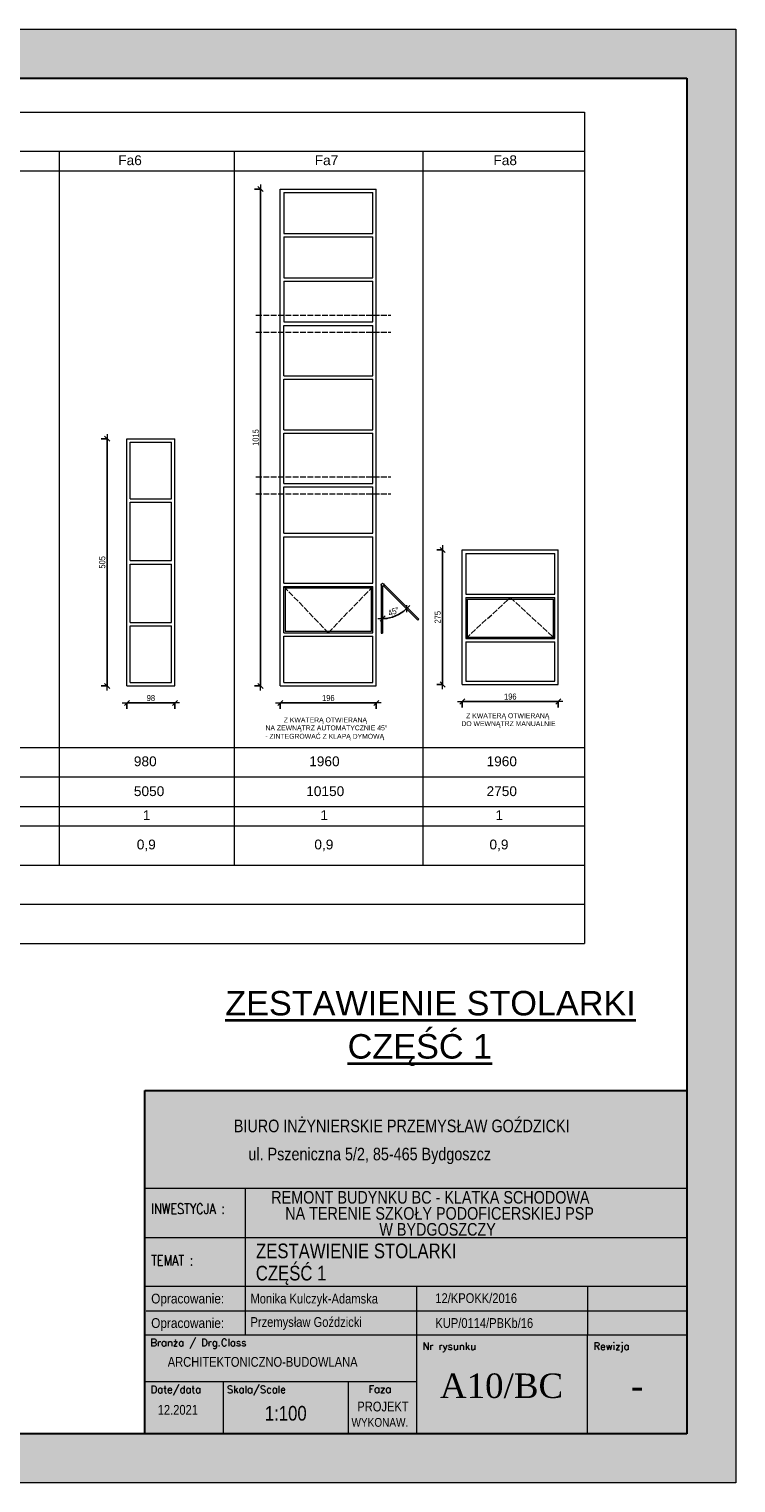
# Model space of a CAD drawing. Header units: inches. Extents: x 79955 to 104013, y -164055 to -55584.
# Tile 3 of 3: x 82719 to 84163, y -160875 to -157905. Entities that reach past the tile are written whole.
import ezdxf
from ezdxf.enums import TextEntityAlignment as Align

# ---------------------------------------------------------------- set-up
doc = ezdxf.new("R2010")
doc.units = ezdxf.units.IN
doc.header["$MEASUREMENT"] = 0
doc.linetypes.add('ACAD_ISO02W100', pattern=[15, 12, -3])
doc.layers.get('0').update_dxf_attribs({"lineweight": 18})
doc.layers.get('Defpoints').update_dxf_attribs({"lineweight": 18})
for name, color, linetype, lineweight in [('Cienka', 7, 'Continuous', 18), ('M_Teksty duże', 3, 'Continuous', 35), ('Niewidoczne', 160, 'ACAD_ISO02W100', 18), ('PG_WIDOKOWE_CIENKIE', 1, 'Continuous', 18), ('Przekrojowa', 60, 'Continuous', 18), ('TABC', 1, 'Continuous', 18), ('TABELKA', 7, 'Continuous', 18), ('tekst', 80, 'Continuous', 18)]:
    doc.layers.add(name, color=color, linetype=linetype, lineweight=lineweight)
doc.styles.add('BIKTS', font='bikromsw.shx', dxfattribs={"width": 0.85})
doc.styles.add('BIKWYM', font='BIKROMSW.SHX', dxfattribs={"width": 0.8})
doc.styles.add('MCAD_TD', font='arial.ttf')
doc.styles.add('ROMANC', font='times.ttf', dxfattribs={"height": 20})
doc.styles.add('ROMANS', font='bikromsw.shx', dxfattribs={"width": 0.8})
doc.styles.add('SIMPLEX', font='SIMPLEX')
doc.styles.get("Standard").update_dxf_attribs({"font": 'arial.ttf'})
doc.dimstyles.new('BA_KR_50', dxfattribs={"dimscale": 0.5, "dimtxt": 25, "dimasz": 1.666667, "dimexe": 24, "dimexo": 0, "dimgap": 0, "dimtad": 0, "dimdec": 1, "dimrnd": 0.5, "dimzin": 9, "dimdsep": 46, "dimtxsty": 'BIKWYM', "dimblk": 'WYM-KR', "dimcen": 0, "dimdle": 20, "dimclrd": 256, "dimclre": 256, "dimclrt": 7, "dimadec": 0, "dimazin": 0, "dimtfac": 0.033333, "dimtdec": 1, "dimtmove": 0, "dimatfit": 3, "dimldrblk": 'WYM-KR', "dimfxl": 40, "dimfxlon": 1, "dimtvp": 0.8, "dimtolj": 1, "dimarcsym": 0})

# ---------------------------------------------------------------- blocks, each defined once
blk = doc.blocks.new('A$C44d5f34b')
at = {"true_color": 0xffffff}
h = blk.add_hatch(color=7, dxfattribs=at)
h.dxf.hatch_style = 1
h.paths.add_polyline_path([(4200, 2970), (0, 2970), (0, 0), (4200, 0)])
h.paths.add_polyline_path([(300, 2870), (4100, 2870), (4100, 100), (300, 100)], flags=16)
at = {"layer": 'Cienka', "color": 1}
for p, q in [((0, 2970), (4200, 2970)), ((0, 0), (0, 2970)), ((4200, 2970), (4200, 0)), ((4200, 0), (0, 0))]:
    blk.add_line(p, q, dxfattribs=at)
at = {"layer": 'Przekrojowa', "color": 18, "lineweight": 30, "true_color": 0x000000}
for p, q in [((300, 100), (300, 2870)), ((300, 2870), (4100, 2870)), ((4100, 2870), (4100, 100)), ((4100, 100), (300, 100))]:
    blk.add_line(p, q, dxfattribs=at)
blk = doc.blocks.new('A$C38c5ed0e')
at = {"true_color": 0xffffff}
h = blk.add_hatch(color=7, dxfattribs=at)
h.dxf.hatch_style = 1
h.paths.add_polyline_path([(1107.2, 702), (0, 702), (0, 0), (1107.2, 0)])
at = {"layer": 'Przekrojowa', "color": 18, "lineweight": 30, "true_color": 0x000000}
for p, q in [((0, 0), (0, 702)), ((0, 702), (1107.2, 702))]:
    blk.add_line(p, q, dxfattribs=at)
blk = doc.blocks.new('TAB-SP')
at = {"color": 18, "true_color": 0x000000}
for p, q in [((-5536, 0), (-5536, 3510)), ((-5536, 3510), (0, 3510)), ((0, 3510), (0, 0)), ((-4506, 2008), (-4506, 2508)), ((-5536, 2008), (0, 2008)), ((-4506, 1014), (-4506, 2025)), ((-2760, 1508), (-2760, 531)), ((-1014, 1508), (-1014, 1008)), ((-5520, 1258), (0, 1258)), ((0, 1008), (-5536, 1008)), ((-4506, 1008), (-4506, 1014)), ((-1014, 0), (-1014, 1008)), ((-5536, 0), (0, 0))]:
    blk.add_line(p, q, dxfattribs=at)
at = {"color": 18, "linetype": 'Continuous', "true_color": 0x000000}
for p, q in [((0, 2508), (-5536, 2508)), ((0, 1508), (-5536, 1508)), ((-2760, 531), (-5536, 531)), ((-4733, 0), (-4733, 531)), ((-3457, 0), (-3457, 531)), ((-2760, 531), (-2760, 0))]:
    blk.add_line(p, q, dxfattribs=at)
at = {"color": 18, "true_color": 0x000000, "style": 'ROMANS', "width": 0.711769}
for p, p2 in [((-5470, 1333), (-4691, 1333)), ((-5470, 1083), (-4691, 1083))]:
    blk.add_text('Opracowanie: ', height=100, dxfattribs=at).set_placement(p, p2, align=Align.FIT)
at = {"color": 18, "true_color": 0x000000, "style": 'BIKTS', "width": 0.85}
for tag, p, height in [('TEMAT1', (-4383, 1811), 150), ('TEMAT2', (-4383, 1591), 150), ('PROJEKTOWAł1', (-4383, 1336), 100), ('UPR.NR1', (-2569, 1341), 100), ('PROJEKTOWAŁ2', (-4383, 1086), 100), ('UPR.NR2', (-2569, 1091), 100), ('BRANżA', (-4783, 686), 100), ('FAZA', (-3199, 242), 100), ('DATA', (-5403, 196), 100), ('SKALA', (-4363, 136), 150), ('UPR.NR4', (-3378, 73), 100)]:
    blk.add_attdef(tag, p, '', height=height, dxfattribs=at)
at = {"color": 18, "true_color": 0x000000, "style": 'ROMANC'}
for tag, p in [('NR', (-2075, 368)), ('REWIZJA', (-508, 368))]:
    blk.add_attdef(tag, text='', height=250, dxfattribs=at).set_placement(p, align=Align.CENTER)
at = {"layer": 'TABC', "color": 18, "linetype": 'Continuous', "true_color": 0x000000, "style": 'SIMPLEX'}
for s, p in [('Branża / Drg.Class', (-5478, 896)), ('Nr rysunku', (-2700, 859)), ('Rewizja', (-954, 859)), ('Date/data', (-5475, 418)), ('Skala/Scale', (-4696, 418)), ('Faza', (-3252, 421))]:
    blk.add_text(s, height=74.6, dxfattribs=at).set_placement(p)
at = {"layer": 'TABELKA', "color": 18, "true_color": 0x000000}
for s, height, style, width, p in [('BIURO INŻYNIERSKIE PRZEMYSŁAW GOŹDZICKI', 128.93, 'BIKTS', 0.85, (-4626, 3082)), ('ul. Pszeniczna 5/2, 85-465 Bydgoszcz', 128.93, 'BIKTS', 0.85, (-4477, 2795)), ('INWESTYCJA :', 105.6, 'SIMPLEX', 0.8, (-5470, 2248)), ('TEMAT :', 105.6, 'SIMPLEX', 0.8, (-5470, 1721))]:
    blk.add_text(s, height=height, dxfattribs=dict(at, style=style, width=width)).set_placement(p)
blk = doc.blocks.new('WYM-KR')
at = {"linetype": 'ByBlock'}
blk.add_line((11.52, 0), (-11.52, 0), dxfattribs=at)
at = {"color": 7, "linetype": 'ByBlock'}
blk.add_line((6.24, 6.24), (-6.24, -6.24), dxfattribs=at)
blk = doc.blocks.new('*D22')
at = {"layer": 'Cienka', "lineweight": -2, "transparency": 16777216}
for p, q in [((82919, -159281.3), (82919, -159293.4)), ((82919.8, -159281.4), (83016.2, -159281.4)), ((83017, -159281.3), (83017, -159293.4))]:
    blk.add_line(p, q, dxfattribs=at)
at = {"layer": 'Defpoints', "color": 0, "lineweight": 18, "transparency": 16777216}
for p in [(82919, -159246.7), (83017, -159246.7), (83017, -159281.4)]:
    blk.add_point(p, dxfattribs=at)
at = {"layer": 'Cienka', "lineweight": -2, "transparency": 16777216, "xscale": 0.8333333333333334, "yscale": 0.8333333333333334, "zscale": 0.8333333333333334, "rotation": 180}
blk.add_blockref('WYM-KR', (82919, -159281.4), dxfattribs=at)
at = {"layer": 'Cienka', "lineweight": -2, "transparency": 16777216, "xscale": 0.8333333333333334, "yscale": 0.8333333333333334, "zscale": 0.8333333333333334}
blk.add_blockref('WYM-KR', (83017, -159281.4), dxfattribs=at)
at = {"layer": 'Cienka', "color": 7, "lineweight": 0, "transparency": 16777216, "insert": (82968, -159271.4), "char_height": 12.5, "attachment_point": 5, "style": 'BIKWYM'}
blk.add_mtext('\\A1;98', dxfattribs=at)
blk = doc.blocks.new('*D23')
at = {"layer": 'Cienka', "lineweight": -2, "transparency": 16777216}
for p, q in [((82878.8, -158741.7), (82866.7, -158741.7)), ((82878.7, -159245.8), (82878.7, -158742.5)), ((82878.8, -159246.7), (82866.7, -159246.7))]:
    blk.add_line(p, q, dxfattribs=at)
at = {"layer": 'Defpoints', "color": 0, "lineweight": 18, "transparency": 16777216}
for p in [(82878.7, -158741.7), (82919, -158741.7), (82919, -159246.7)]:
    blk.add_point(p, dxfattribs=at)
at = {"layer": 'Cienka', "lineweight": -2, "transparency": 16777216, "xscale": 0.8333333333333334, "yscale": 0.8333333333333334, "zscale": 0.8333333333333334}
for p, rotation in [((82878.7, -158741.7), 90), ((82878.7, -159246.7), 270)]:
    blk.add_blockref('WYM-KR', p, dxfattribs=dict(at, rotation=rotation))
at = {"layer": 'Cienka', "color": 7, "lineweight": 0, "transparency": 16777216, "insert": (82868.7, -158994.2), "char_height": 12.5, "attachment_point": 5, "rotation": 90, "style": 'BIKWYM'}
blk.add_mtext('\\A1;505', dxfattribs=at)
blk = doc.blocks.new('*D24')
at = {"layer": 'Cienka', "lineweight": -2, "transparency": 16777216}
for p, q in [((83232.3, -159281.3), (83232.3, -159293.4)), ((83233.1, -159281.4), (83427.4, -159281.4)), ((83428.3, -159281.3), (83428.3, -159293.4))]:
    blk.add_line(p, q, dxfattribs=at)
at = {"layer": 'Defpoints', "color": 0, "lineweight": 18, "transparency": 16777216}
for p in [(83232.3, -159246.7), (83428.3, -159246.7), (83428.3, -159281.4)]:
    blk.add_point(p, dxfattribs=at)
at = {"layer": 'Cienka', "lineweight": -2, "transparency": 16777216, "xscale": 0.8333333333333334, "yscale": 0.8333333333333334, "zscale": 0.8333333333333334, "rotation": 180}
blk.add_blockref('WYM-KR', (83232.3, -159281.4), dxfattribs=at)
at = {"layer": 'Cienka', "lineweight": -2, "transparency": 16777216, "xscale": 0.8333333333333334, "yscale": 0.8333333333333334, "zscale": 0.8333333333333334}
blk.add_blockref('WYM-KR', (83428.3, -159281.4), dxfattribs=at)
at = {"layer": 'Cienka', "color": 7, "lineweight": 0, "transparency": 16777216, "insert": (83330.3, -159271.4), "char_height": 12.5, "attachment_point": 5, "style": 'BIKWYM'}
blk.add_mtext('\\A1;196', dxfattribs=at)
blk = doc.blocks.new('*D25')
at = {"layer": 'Cienka', "lineweight": -2, "transparency": 16777216}
for p, q in [((83192, -158231.7), (83179.9, -158231.7)), ((83191.9, -159245.8), (83191.9, -158232.5)), ((83192, -159246.7), (83179.9, -159246.7))]:
    blk.add_line(p, q, dxfattribs=at)
at = {"layer": 'Defpoints', "color": 0, "lineweight": 18, "transparency": 16777216}
for p in [(83191.9, -158231.7), (83232.3, -158231.7), (83232.3, -159246.7)]:
    blk.add_point(p, dxfattribs=at)
at = {"layer": 'Cienka', "lineweight": -2, "transparency": 16777216, "xscale": 0.8333333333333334, "yscale": 0.8333333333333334, "zscale": 0.8333333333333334}
for p, rotation in [((83191.9, -158231.7), 90), ((83191.9, -159246.7), 270)]:
    blk.add_blockref('WYM-KR', p, dxfattribs=dict(at, rotation=rotation))
at = {"layer": 'Cienka', "color": 7, "lineweight": 0, "transparency": 16777216, "insert": (83181.9, -158739.2), "char_height": 12.5, "attachment_point": 5, "rotation": 90, "style": 'BIKWYM'}
blk.add_mtext('\\A1;1015', dxfattribs=at)
blk = doc.blocks.new('*D11')
at = {"layer": 'Cienka', "lineweight": -2, "transparency": 16777216}
for p, q in [((83563.7, -158968.8), (83551.6, -158968.8)), ((83563.6, -159242.9), (83563.6, -158969.6)), ((83563.7, -159243.8), (83551.6, -159243.8))]:
    blk.add_line(p, q, dxfattribs=at)
at = {"layer": 'Defpoints', "color": 0, "lineweight": 18, "transparency": 16777216}
for p in [(83563.6, -158968.8), (83603.9, -158968.8), (83603.9, -159243.8)]:
    blk.add_point(p, dxfattribs=at)
at = {"layer": 'Cienka', "lineweight": -2, "transparency": 16777216, "xscale": 0.8333333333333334, "yscale": 0.8333333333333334, "zscale": 0.8333333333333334}
for p, rotation in [((83563.6, -158968.8), 90), ((83563.6, -159243.8), 270)]:
    blk.add_blockref('WYM-KR', p, dxfattribs=dict(at, rotation=rotation))
at = {"layer": 'Cienka', "color": 7, "lineweight": 0, "transparency": 16777216, "insert": (83553.6, -159106.3), "char_height": 12.5, "attachment_point": 5, "rotation": 90, "style": 'BIKWYM'}
blk.add_mtext('\\A1;275', dxfattribs=at)
blk = doc.blocks.new('*D10')
at = {"layer": 'Cienka', "lineweight": -2, "transparency": 16777216}
for p, q in [((83603.9, -159278.4), (83603.9, -159290.5)), ((83604.7, -159278.5), (83799.1, -159278.5)), ((83799.9, -159278.4), (83799.9, -159290.5))]:
    blk.add_line(p, q, dxfattribs=at)
at = {"layer": 'Defpoints', "color": 0, "lineweight": 18, "transparency": 16777216}
for p in [(83603.9, -159243.8), (83799.9, -159243.8), (83799.9, -159278.5)]:
    blk.add_point(p, dxfattribs=at)
at = {"layer": 'Cienka', "lineweight": -2, "transparency": 16777216, "xscale": 0.8333333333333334, "yscale": 0.8333333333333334, "zscale": 0.8333333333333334, "rotation": 180}
blk.add_blockref('WYM-KR', (83603.9, -159278.5), dxfattribs=at)
at = {"layer": 'Cienka', "lineweight": -2, "transparency": 16777216, "xscale": 0.8333333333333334, "yscale": 0.8333333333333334, "zscale": 0.8333333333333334}
blk.add_blockref('WYM-KR', (83799.9, -159278.5), dxfattribs=at)
at = {"layer": 'Cienka', "color": 7, "lineweight": 0, "transparency": 16777216, "insert": (83701.9, -159268.5), "char_height": 12.5, "attachment_point": 5, "style": 'BIKWYM'}
blk.add_mtext('\\A1;196', dxfattribs=at)
blk = doc.blocks.new('*D26')
at = {"layer": 'Cienka', "lineweight": -2, "transparency": 16777216}
blk.add_arc((83441.1, -159039.9), 69.1, 270.691, 314.309, dxfattribs=at)
at = {"layer": 'Defpoints', "color": 0, "lineweight": 18, "transparency": 16777216}
for p in [(83441.1, -159042.9), (83443.2, -159042), (83459, -159106.7), (83513.3, -159112.1), (83441.1, -159139.2)]:
    blk.add_point(p, dxfattribs=at)
at = {"layer": 'Cienka', "lineweight": -2, "transparency": 16777216, "xscale": 0.8333333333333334, "yscale": 0.8333333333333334, "zscale": 0.8333333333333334}
for p, rotation in [((83489.9, -159088.8), 44.65451787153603), ((83441.1, -159109), 180.3454821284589)]:
    blk.add_blockref('WYM-KR', p, dxfattribs=dict(at, rotation=rotation))
at = {"layer": 'Cienka', "color": 7, "lineweight": 0, "transparency": 16777216, "insert": (83463.7, -159094.5), "char_height": 12.5, "attachment_point": 5, "rotation": 22.5, "style": 'BIKWYM'}
blk.add_mtext('\\A1;45°', dxfattribs=at)

msp = doc.modelspace()

# ---------------------------------------------------------------- linework, layer by layer
at = {"layer": 'Cienka', "color": 7}
for p, q in [((80554.86, -158074.19), (83853.48, -158074.19)), ((83853.48, -158074.19), (83853.48, -159772.62)), ((80554.86, -158154.19), (83853.48, -158154.19)), ((82780.76, -158154.19), (82780.76, -159612.62)), ((83138.33, -158154.19), (83138.33, -159612.62)), ((83523.36, -158154.19), (83523.36, -159612.62)), ((80554.86, -158194.19), (83853.48, -158194.19)), ((80554.86, -159372.62), (83853.48, -159372.62)), ((80995.22, -159432.62), (83853.48, -159432.62)), ((80554.86, -159492.62), (83853.48, -159492.62)), ((80554.86, -159532.62), (83853.48, -159532.62)), ((80554.86, -159612.62), (83853.48, -159612.62)), ((80554.86, -159692.62), (83853.48, -159692.62)), ((80554.86, -159772.62), (83853.48, -159772.62))]:
    msp.add_line(p, q, dxfattribs=at)
at = {"layer": 'Cienka', "color": 7, "lineweight": 0}
for p, q in [((83232.28, -159246.66), (83232.28, -158231.66)), ((83232.28, -158231.66), (83428.28, -158231.66)), ((83239.28, -158238.66), (83421.28, -158238.66)), ((83239.28, -158238.66), (83239.28, -158322.16)), ((83421.28, -158322.16), (83421.28, -158238.66)), ((83428.28, -159246.66), (83428.28, -158231.66)), ((83239.28, -158322.16), (83421.28, -158322.16)), ((83239.28, -158329.16), (83239.28, -158412.66)), ((83239.28, -158329.16), (83421.28, -158329.16)), ((83421.28, -158412.66), (83421.28, -158329.16)), ((83239.28, -158412.66), (83421.28, -158412.66)), ((83239.28, -158419.66), (83239.28, -158503.16)), ((83239.28, -158419.66), (83421.28, -158419.66)), ((83421.28, -158503.16), (83421.28, -158419.66)), ((83239.28, -158503.16), (83421.28, -158503.16)), ((83239.28, -158613.16), (83239.28, -158510.16)), ((83239.28, -158510.16), (83421.28, -158510.16)), ((83421.28, -158613.16), (83421.28, -158510.16)), ((83239.28, -158613.16), (83421.28, -158613.16)), ((83239.28, -158723.16), (83239.28, -158620.16)), ((83239.28, -158620.16), (83421.28, -158620.16)), ((83421.28, -158723.16), (83421.28, -158620.16)), ((82919.01, -159246.66), (82919.01, -158741.66)), ((82919.01, -158741.66), (83017.01, -158741.66)), ((82919.01, -158741.66), (83017.01, -158741.66)), ((83017.01, -159246.66), (83017.01, -158741.66)), ((83239.28, -158723.16), (83421.28, -158723.16)), ((83239.28, -158833.16), (83239.28, -158730.16)), ((83239.28, -158730.16), (83421.28, -158730.16)), ((83421.28, -158833.16), (83421.28, -158730.16)), ((82926.01, -158864.41), (82926.01, -158748.66)), ((82926.01, -158748.66), (83010.01, -158748.66)), ((83010.01, -158864.41), (83010.01, -158748.66)), ((83239.28, -158833.16), (83421.28, -158833.16)), ((82926.01, -158864.41), (83010.01, -158864.41)), ((83239.28, -158934.78), (83239.28, -158840.16)), ((83239.28, -158840.16), (83421.28, -158840.16)), ((83421.28, -158934.78), (83421.28, -158840.16)), ((82926.01, -158990.66), (82926.01, -158871.41)), ((82926.01, -158871.41), (83010.01, -158871.41)), ((83010.01, -158990.66), (83010.01, -158871.41)), ((83239.28, -158934.78), (83421.28, -158934.78)), ((83239.28, -159036.41), (83239.28, -158941.78)), ((83239.28, -158941.78), (83421.28, -158941.78)), ((83421.28, -159036.41), (83421.28, -158941.78)), ((83603.91, -159243.76), (83603.91, -158968.76)), ((83603.91, -158968.76), (83799.91, -158968.76)), ((83610.91, -158975.76), (83792.91, -158975.76)), ((83610.91, -158975.76), (83610.91, -159059.26)), ((83792.91, -159059.26), (83792.91, -158975.76)), ((83799.91, -159243.76), (83799.91, -158968.76)), ((82926.01, -158990.66), (83010.01, -158990.66)), ((82926.01, -159116.91), (82926.01, -158997.66)), ((82926.01, -158997.66), (83010.01, -158997.66)), ((83010.01, -159116.91), (83010.01, -158997.66)), ((83239.28, -159036.41), (83421.28, -159036.41)), ((83239.28, -159138.03), (83239.28, -159043.41)), ((83239.28, -159043.41), (83421.28, -159043.41)), ((83421.28, -159138.03), (83421.28, -159043.41)), ((83438.08, -159039.91), (83438.08, -159139.18)), ((83441.08, -159042.91), (83441.08, -159139.18)), ((83443.2, -159037.79), (83515.37, -159109.96)), ((83443.2, -159042.03), (83513.25, -159112.08)), ((83242.28, -159046.41), (83242.28, -159135.03)), ((83242.28, -159046.41), (83418.28, -159046.41)), ((83418.28, -159135.03), (83418.28, -159046.41)), ((83610.91, -159059.26), (83792.91, -159059.26)), ((83610.91, -159066.26), (83610.91, -159149.76)), ((83610.91, -159066.26), (83792.91, -159066.26)), ((83613.91, -159069.26), (83613.91, -159146.76)), ((83613.91, -159069.26), (83789.91, -159069.26)), ((83789.91, -159146.76), (83789.91, -159069.26)), ((83792.91, -159149.76), (83792.91, -159066.26)), ((82926.01, -159116.91), (83010.01, -159116.91)), ((82926.01, -159239.66), (82926.01, -159123.91)), ((82926.01, -159123.91), (83010.01, -159123.91)), ((83010.01, -159239.66), (83010.01, -159123.91)), ((83513.25, -159112.08), (83515.37, -159109.96)), ((83239.28, -159138.03), (83421.28, -159138.03)), ((83239.28, -159239.66), (83239.28, -159145.03)), ((83239.28, -159145.03), (83421.28, -159145.03)), ((83242.28, -159135.03), (83418.28, -159135.03)), ((83421.28, -159239.66), (83421.28, -159145.03)), ((83438.08, -159139.18), (83441.08, -159139.18)), ((83610.91, -159149.76), (83792.91, -159149.76)), ((83610.91, -159156.76), (83610.91, -159236.76)), ((83610.91, -159156.76), (83792.91, -159156.76)), ((83613.91, -159146.76), (83789.91, -159146.76)), ((83792.91, -159236.76), (83792.91, -159156.76)), ((82919.01, -159246.66), (83017.01, -159246.66)), ((82926.01, -159239.66), (83010.01, -159239.66)), ((83232.28, -159246.66), (83428.28, -159246.66)), ((83239.28, -159239.66), (83421.28, -159239.66)), ((83603.91, -159243.76), (83799.91, -159243.76)), ((83610.91, -159236.76), (83792.91, -159236.76))]:
    msp.add_line(p, q, dxfattribs=at)
msp.add_circle((83441.08, -159039.91), 3, dxfattribs=at)
at = {"layer": 'Niewidoczne', "color": 7}
for p, q in [((83182.62, -158489.16), (83457.94, -158489.16)), ((83182.62, -158524.16), (83457.94, -158524.16)), ((83182.62, -158819.16), (83457.94, -158819.16)), ((83182.62, -158854.16), (83457.94, -158854.16)), ((83239.28, -159043.41), (83330.28, -159138.03)), ((83330.28, -159138.03), (83421.28, -159043.41)), ((83610.91, -159149.76), (83701.91, -159066.26)), ((83701.91, -159066.26), (83792.91, -159149.76))]:
    msp.add_line(p, q, dxfattribs=at)

# ---------------------------------------------------------------- block references
at = {"color": 18, "true_color": 0x000000}
ref = msp.add_blockref('TAB-SP', (84062.59, -160774.78), dxfattribs=dict(at, xscale=0.1999999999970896, yscale=0.1999999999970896, zscale=0.1999999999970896))
ref.add_attrib('TEMAT1', 'ZESTAWIENIE STOLARKI', (83182.66, -160415.81), dxfattribs={"color": 250, "height": 30, "style": 'BIKTS', "width": 0.85})
ref.add_attrib('TEMAT2', 'CZĘŚĆ 1', (83182.26, -160461.21), dxfattribs={"color": 250, "height": 30, "style": 'BIKTS', "width": 0.85})
ref.add_attrib('PROJEKTOWAł1', 'Przemysław Goździcki', (83171.38, -160556.08), dxfattribs={"color": 250, "height": 20, "style": 'BIKTS', "width": 0.85})
ref.add_attrib('UPR.NR1', 'KUP/0114/PBKb/16', (83548.86, -160558.1), dxfattribs={"color": 250, "height": 20, "style": 'BIKTS', "width": 0.85})
ref.add_attrib('PROJEKTOWAł2', 'Monika Kulczyk-Adamska', (83171.38, -160508.24), dxfattribs={"color": 250, "height": 20, "style": 'BIKTS', "width": 0.85})
ref.add_attrib('UPR.NR2', '12/KPOKK/2016', (83548.86, -160507.3), dxfattribs={"color": 250, "height": 20, "style": 'BIKTS', "width": 0.85})
ref.add_attrib('UPR.NR4', ' WYKONAW.', (83371.98, -160760.1), dxfattribs={"color": 250, "height": 18, "style": 'BIKTS', "width": 0.85})
ref.add_attrib('BRANżA', 'ARCHITEKTONICZNO-BUDOWLANA', (83002.37, -160637.52), dxfattribs={"color": 250, "height": 20, "style": 'BIKTS', "width": 0.85})
ref.add_attrib('DATA', '12.2021', (82981.95, -160735.52), dxfattribs={"color": 250, "height": 20, "style": 'BIKTS', "width": 0.85})
ref.add_attrib('SKALA', '1:100', (83200.77, -160747.52), dxfattribs={"color": 250, "height": 30, "style": 'BIKTS', "width": 0.85})
ref.add_attrib('FAZA', 'PROJEKT ', (83389.55, -160728.71), dxfattribs={"color": 250, "height": 20, "style": 'BIKTS', "width": 0.85})
ref.add_attrib('NR', 'A10/BC', dxfattribs={"color": 250, "height": 50, "style": 'ROMANC'}).set_placement((83683.99, -160701.23), align=Align.CENTER)
ref.add_attrib('REWIZJA', '-', dxfattribs={"color": 250, "height": 50, "style": 'ROMANC'}).set_placement((83960.9, -160701.23), align=Align.CENTER)
at = {"layer": 'PG_WIDOKOWE_CIENKIE', "color": 6, "lineweight": 30}
for name, p in [('A$C44d5f34b', (79962.59, -160874.78)), ('A$C38c5ed0e', (82955.37, -160774.78))]:
    msp.add_blockref(name, p, dxfattribs=at)

# ---------------------------------------------------------------- texts
at = {"layer": 'Cienka', "color": 7, "insert": (81953.87, -160113.67), "char_height": 14, "width": 596.7538, "attachment_point": 1}
msp.add_mtext('\\pi88.84008;OTWIERANIE KWATERY NA ZEWNĄTRZ (45°)\\P\\pi74.88782; (KLAPA DYMOWA, SIŁOWNIKI WRZECIONOWE)', dxfattribs=at)
at = {"layer": 'M_Teksty duże', "style": 'MCAD_TD'}
for s, p in [('%%UZESTAWIENIE STOLARKI', (83119.88, -159919.69)), ('%%UCZĘŚĆ 1', (83369.78, -160007.92))]:
    msp.add_text(s, height=50, dxfattribs=at).set_placement(p)
at = {"layer": 'TABELKA', "color": 18, "true_color": 0x000000, "style": 'BIKTS', "width": 0.85}
for s, p in [('REMONT BUDYNKU BC - KLATKA SCHODOWA', (83213.84, -160304.24)), ('NA TERENIE SZKOŁY PODOFICERSKIEJ PSP ', (83242.34, -160337.07))]:
    msp.add_text(s, height=25.7864, dxfattribs=at).set_placement(p)
at = {"layer": 'TABELKA', "color": 18, "true_color": 0x000000, "insert": (83434.51, -160343.88), "char_height": 25.7864, "width": 306.0523, "attachment_point": 1, "style": 'BIKTS'}
msp.add_mtext('W BYDGOSZCZY', dxfattribs=at)
at = {"layer": 'tekst', "color": 7}
for s, height, p in [('Fa6', 20, (82901.36, -158182.71)), ('Fa7', 20, (83302.54, -158182.71)), ('Fa8', 20, (83667.46, -158182.71)), ('Z KWATERĄ OTWIERANĄ', 10, (83239.35, -159321.16)), ('Z KWATERĄ OTWIERANĄ', 10, (83611.79, -159312.52)), ('NA ZEWNĄTRZ AUTOMATYCZNIE 45%%D', 10, (83202.03, -159337.34)), ('DO WEWNĄTRZ MANUALNIE', 10, (83601.94, -159328.7)), (' - ZINTEGROWAĆ Z KLAPĄ DYMOWĄ ', 10, (83197.57, -159354.53)), ('980', 20, (82933.22, -159410.64)), ('1960', 20, (83291.24, -159410.64)), ('1960', 20, (83653.37, -159410.64)), ('5050', 20, (82933.22, -159471.64)), ('10150', 20, (83285.17, -159471.64)), ('2750', 20, (83653.37, -159471.64)), ('1', 20, (82951.54, -159520.63)), ('1', 20, (83314.12, -159520.63)), ('1', 20, (83671.7, -159520.63)), ('0,9', 20, (82939.19, -159580.55)), ('0,9', 20, (83301.77, -159580.55)), ('0,9', 20, (83659.34, -159580.55))]:
    msp.add_text(s, height=height, dxfattribs=at).set_placement(p)

# ---------------------------------------------------------------- dimensions: what is measured, and where the dimension line sits
at = {"layer": 'Cienka', "color": 7, "lineweight": 0}
for base, p1, p2, picture, middle in [((83191.94, -158231.66), (83232.28, -159246.66), (83232.28, -158231.66), '*D25', (83181.94, -158739.16)), ((82878.67, -158741.66), (82919.01, -159246.66), (82919.01, -158741.66), '*D23', (82868.67, -158994.16)), ((83563.57, -158968.76), (83603.91, -159243.76), (83603.91, -158968.76), '*D11', (83553.57, -159106.26))]:
    dim = msp.add_linear_dim(base=base, p1=p1, p2=p2, angle=90, dimstyle='BA_KR_50', override={"dimfxl": 0.18}, dxfattribs=at)
    dim.commit()
    dim.dimension.update_dxf_attribs({"geometry": picture, "text_midpoint": middle})
dim = msp.add_angular_dim_2l(base=(83458.96, -159106.66), line1=((83443.2, -159042.03), (83513.25, -159112.08)), line2=((83441.08, -159042.91), (83441.08, -159139.18)), dimstyle='BA_KR_50', dxfattribs=at)
dim.commit()
dim.dimension.update_dxf_attribs({"geometry": '*D26', "text_midpoint": (83463.69, -159094.51)})
for base, p1, p2, picture, middle in [((83017.01, -159281.39), (82919.01, -159246.66), (83017.01, -159246.66), '*D22', (82968.01, -159271.39)), ((83428.28, -159281.39), (83232.28, -159246.66), (83428.28, -159246.66), '*D24', (83330.28, -159271.39)), ((83799.91, -159278.49), (83603.91, -159243.76), (83799.91, -159243.76), '*D10', (83701.91, -159268.49))]:
    dim = msp.add_linear_dim(base=base, p1=p1, p2=p2, dimstyle='BA_KR_50', override={"dimfxl": 0.18}, dxfattribs=at)
    dim.commit()
    dim.dimension.update_dxf_attribs({"geometry": picture, "text_midpoint": middle})

doc.saveas('drawing.dxf')
